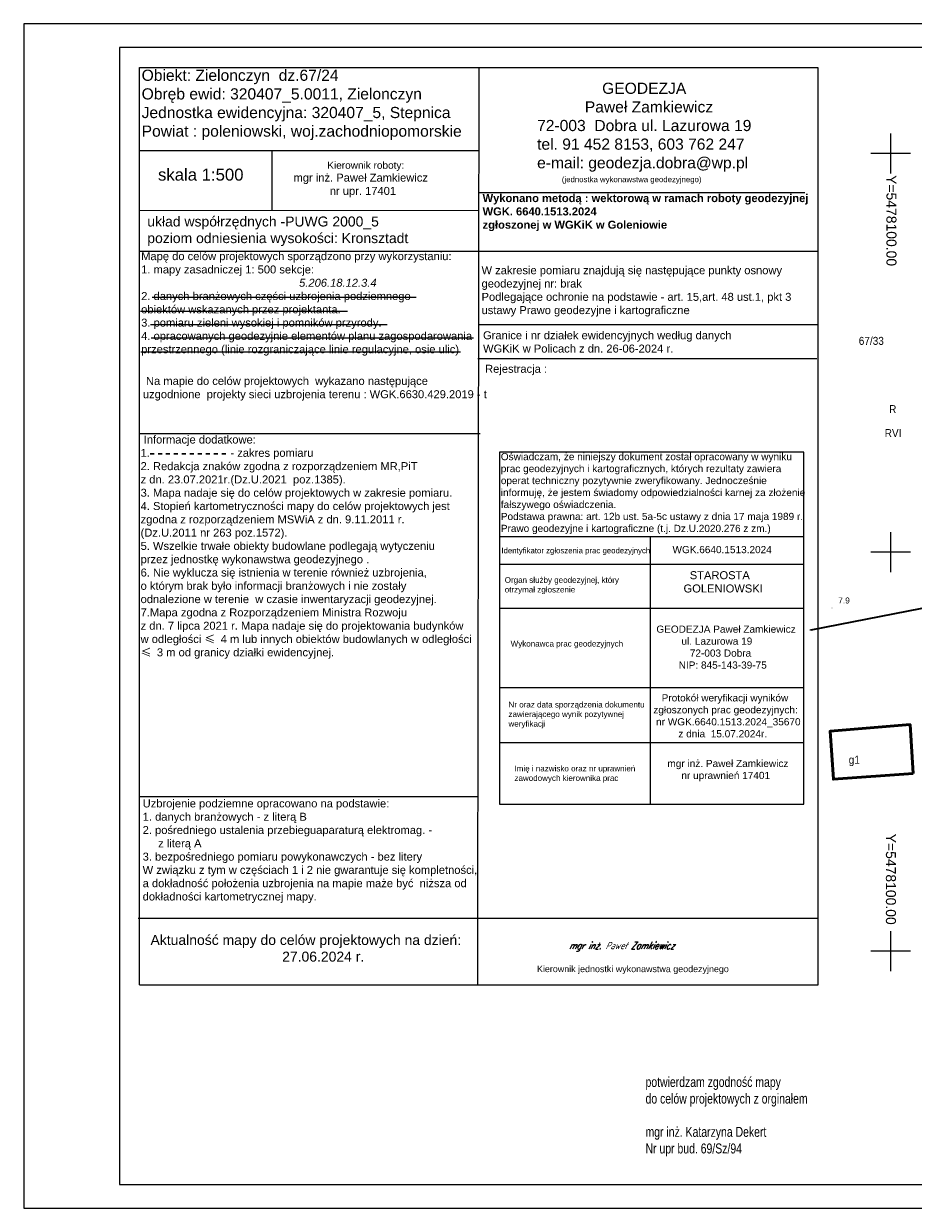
# Model space of a CAD drawing. Extents: x 5477991 to 5478204, y 5952118 to 5952269.
# Tile 1 of 9: x 5477991 to 5478103, y 5952118 to 5952266. Entities that reach past the tile are written whole.
import ezdxf
from ezdxf.enums import TextEntityAlignment as Align

# ---------------------------------------------------------------- set-up
doc = ezdxf.new("R2010")
doc.units = 0
doc.header["$LTSCALE"] = 0.5
doc.linetypes.add('BLP', pattern=[2, 1, -1])
doc.linetypes.add('EGKK', pattern=[4, 3, -1])
doc.layers.get('0').update_dxf_attribs({"color": 251})
for name, color, linetype, lineweight in [('--tabelka rysunku', 7, 'Continuous', 0), ('A-legenda', 7, 'Continuous', 0), ('EGB', 251, 'Continuous', 20), ('EGB_O', 251, 'Continuous', 20), ('EGDE', 7, 'Continuous', 20), ('EGDE_O', 7, 'Continuous', 20), ('EGKK', 251, 'Continuous', 20), ('EGKK_O', 251, 'Continuous', 20), ('EGUG_O', 251, 'Continuous', 20), ('OTO', 251, 'Continuous', 20), ('OTRN', 251, 'Continuous', 20), ('OTRN_O', 251, 'Continuous', 18)]:
    doc.layers.add(name, color=color, linetype=linetype, lineweight=lineweight)
doc.layers.add('PARSI', color=7, linetype='Continuous')
doc.layers.add('Wymiarowanie', color=7, linetype='Continuous')
doc.styles.add('BDOT', font='Arial.ttf', dxfattribs={"width": 0.9})
doc.styles.add('EGiB', font='Arial.ttf', dxfattribs={"width": 0.9})
doc.styles.add('KLASY', font='SIMPLEX', dxfattribs={"width": 0.8, "oblique": 15.00003, "height": 1.25})
doc.styles.add('MZSK', font='Arial.ttf', dxfattribs={"width": 0.9, "height": 0.75})
doc.styles.add('RAMKA', font='arial.ttf')
doc.styles.add('STYL-1', font='arial.ttf', dxfattribs={"width": 0.75})
doc.linetypes.add('OTOO', pattern='A,7.5,[30,msgB.shx,S=1.28,R=0,X=0,Y=0],7.5', length=15)

# ---------------------------------------------------------------- blocks, each defined once
blk = doc.blocks.new('OTRN')
at = {"layer": 'OTRN', "color": 0, "const_width": 0.09}
blk.add_lwpolyline([(-0.04, 0, 1), (0.04, 0, 1)], format="xyb", close=True, dxfattribs=at)
at = {"layer": 'OTRN_O', "color": 0, "style": 'BDOT'}
blk.add_attdef('RZEDNA', (0.51, 0.52), '', height=1.5, dxfattribs=at)
blk = doc.blocks.new('mzsk')
at = {"layer": 'PARSI', "color": 0}
for p, q in [((0, -5), (0, 5)), ((5, 0), (-5, 0))]:
    blk.add_line(p, q, dxfattribs=at)

msp = doc.modelspace()

# ---------------------------------------------------------------- linework, layer by layer
at = {"layer": '--tabelka rysunku', "linetype": 'Continuous'}
for points in [[(5477991.358, 5952117.761), (5478201.358, 5952117.761), (5478201.358, 5952266.261), (5477991.358, 5952266.261)], [(5478003.358, 5952120.761), (5478198.358, 5952120.761), (5478198.358, 5952263.261), (5478003.358, 5952263.261)]]:
    msp.add_lwpolyline(points, close=True, dxfattribs=at)
for p, q in [((5478005.871, 5952243.261), (5478005.871, 5952260.761)), ((5478005.871, 5952260.761), (5478090.863, 5952260.758)), ((5478048.373, 5952260.758), (5478048.224, 5952154.121)), ((5478090.863, 5952260.758), (5478090.863, 5952145.751)), ((5478005.873, 5952250.371), (5478048.36, 5952250.371)), ((5478022.43, 5952250.371), (5478022.43, 5952242.85)), ((5478048.352, 5952245.115), (5478089.228, 5952245.115)), ((5478005.869, 5952242.85), (5478048.357, 5952242.872)), ((5478005.871, 5952240.761), (5478005.871, 5952243.261)), ((5478005.871, 5952232.261), (5478005.871, 5952240.761)), ((5478005.873, 5952237.76), (5478090.881, 5952237.76)), ((5478005.871, 5952223.261), (5478005.871, 5952232.261)), ((5478048.367, 5952228.543), (5478090.842, 5952228.544)), ((5478005.871, 5952210.761), (5478005.871, 5952223.261)), ((5478048.283, 5952224.28), (5478090.758, 5952224.28)), ((5478005.947, 5952214.871), (5478048.548, 5952214.871)), ((5478005.871, 5952202.761), (5478005.871, 5952210.761)), ((5478005.871, 5952188.261), (5478005.871, 5952202.761)), ((5478005.871, 5952157.761), (5478005.871, 5952188.261)), ((5478005.83, 5952169.401), (5478048.325, 5952169.401)), ((5478005.873, 5952145.758), (5478005.871, 5952157.761)), ((5478005.699, 5952154.12), (5478090.784, 5952154.12)), ((5478048.224, 5952154.121), (5478048.228, 5952145.771)), ((5478005.873, 5952145.758), (5478090.862, 5952145.758))]:
    msp.add_line(p, q)
at = {"flags": 128}
for points in [[(5478007.456, 5952231.971), (5478040.517, 5952231.971)], [(5478005.976, 5952230.244), (5478031.923, 5952230.244)], [(5478007.251, 5952228.558), (5478036.898, 5952228.558)], [(5478007.333, 5952226.872), (5478047.713, 5952226.872)], [(5478006.017, 5952225.145), (5478046.109, 5952225.145)]]:
    msp.add_lwpolyline(points, dxfattribs=at)
at = {"color": 1, "linetype": 'BLP', "lineweight": 30, "flags": 128}
msp.add_lwpolyline([(5478016.689, 5952212.348), (5478007.314, 5952212.348), (5478007.181, 5952212.348)], dxfattribs=at)
at = {"lineweight": 20}
for points in [[(5478050.985, 5952212.542), (5478050.985, 5952168.42), (5478089.11, 5952168.42), (5478089.11, 5952212.542), (5478050.985, 5952212.542)], [(5478050.985, 5952201.981), (5478089.11, 5952201.981)], [(5478069.841, 5952201.981), (5478069.841, 5952168.42)], [(5478050.985, 5952198.504), (5478089.11, 5952198.504)], [(5478050.985, 5952192.991), (5478089.11, 5952192.991)], [(5478050.985, 5952183.063), (5478089.11, 5952183.063)], [(5478051.104, 5952176.153), (5478089.11, 5952176.153)]]:
    msp.add_lwpolyline(points, dxfattribs=at)
at = {"layer": 'EGB', "lineweight": 50}
msp.add_lwpolyline([(5478102.82, 5952172.27), (5478102.43, 5952178.4), (5478092.41, 5952177.56), (5478092.83, 5952171.55)], close=True, dxfattribs=at)
at = {"layer": 'EGDE', "lineweight": 18}
msp.add_lwpolyline([(5478116.934, 5952169.534), (5478116.07, 5952195.31), (5478089.866, 5952190.23)], dxfattribs=at)
at = {"layer": 'EGKK', "linetype": 'EGKK', "lineweight": 18}
for points in [[(5478089.996, 5952190.255), (5478116.07, 5952195.31), (5478116.78, 5952247.79), (5478117.673, 5952258.939)], [(5478116.942, 5952169.284), (5478116.07, 5952195.31), (5478090.003, 5952190.257)]]:
    msp.add_lwpolyline(points, dxfattribs=at)
at = {"layer": 'OTO', "linetype": 'OTOO', "lineweight": 35}
msp.add_lwpolyline([(5478090.014, 5952190.28), (5478114.23, 5952195), (5478118.08, 5952173.91)], dxfattribs=at)

# ---------------------------------------------------------------- block references
at = {"layer": 'OTRN', "color": 18, "true_color": 0x000000}
ref = msp.add_blockref('OTRN', (5478092.64, 5952193.02), dxfattribs=dict(at, xscale=0.5, yscale=0.5, zscale=0.5, rotation=360))
ref.add_attrib('RZEDNA', '7.9', (5478093.42, 5952193.58, 7.9), dxfattribs={"layer": 'OTRN_O', "color": 0, "height": 0.75, "style": 'BDOT'})
at = {"layer": 'PARSI', "xscale": 0.5, "yscale": 0.5, "zscale": 0.5}
for p in [(5478100, 5952250), (5478100, 5952200), (5478100, 5952150)]:
    msp.add_blockref('mzsk', p, dxfattribs=at)

# ---------------------------------------------------------------- texts
at = {"style": 'RAMKA'}
for s, insert, char_height, width, attachment_point in [('\\fArial|b0|i0|c238|p34;Obiekt: Zielonczyn  dz.67/24\\PObręb ewid: 320407_5.0011, Zielonczyn\\PJednostka ewidencyjna: 320407_5, Stepnica\\PPowiat : poleniowski, woj.zachodniopomorskie', (5478006.137, 5952260.497), 1.4, 46.54, 1), ('\\fArial|b0|i0|c238|p34;               GEODEZJA\\P           Paweł Zamkiewicz\\P72-003  Dobra ul. Lazurowa 19\\Ptel. 91 452 8153, 603 762 247\\Pe-mail: geodezja.dobra@wp.pl', (5478055.691, 5952258.866), 1.4, 46.54, 1), ('{\\fArial|b0|i0|c238|p34;          \\H0.9001x;        Kierownik roboty:\\P       \\H1.111x;mgr inż. Paweł Zamkiewicz \\P                  nr upr. 17401 }', (5478022.724, 5952248.967), 0.9999, 25.42, 1), ('{\\fArial|b0|i0|c238|p34;skala 1:500}', (5478008.184, 5952248.092), 1.5, 14.48, 1), ('\\fArial|b0|i0|c238|p34;(jednostka wykonawstwa geodezyjnego)', (5478058.788, 5952247.092), 0.7, 18.10995, 1), ('\\fArial|b1|i0|c238|p34;Wykonano metodą : wektorową w ramach roboty geodezyjnej  \\PWGK. 6640.1513.2024 \\Pzgłoszonej w WGKiK\\fArial|b0|i0|c238|p34; \\fArial|b1|i0|c238|p34;w\\fArial|b0|i0|c238|p34; \\fArial|b1|i0|c238|p34;Goleniowie', (5478048.86, 5952244.895), 1, 42.01, 1), ('\\fArial|b0|i0|c238|p34;układ współrzędnych -PUWG 2000_5\\Ppoziom odniesienia wysokości: Kronsztadt', (5478006.844, 5952242.09), 1.25, 41.53, 1), ('\\fArial|b0|i0|c238|p34;Mapę do celów projektowych sporządzono przy wykorzystaniu:\\P1. mapy zasadniczej 1: 500 sekcje:\\P\\fArial|b0|i1|c238|p34;                                                   5.206.18.12.3.4 \\P\\fArial|b0|i0|c238|p34;2. danych branżowych części uzbrojenia podziemnego\\Pobiektów wskazanych przez projektanta.\\P3. pomiaru zieleni wysokiej i pomników przyrody. \\P4. opracowanych geodezyjnie elementów planu zagospodarowania przestrzennego (linie rozgraniczające linie regulacyjne, osie ulic)', (5478006.077, 5952237.62), 1, 41.37, 1), ('\\P{\\fArial|b0|i0|c238|p34;W zakresie pomiaru znajdują się następujące punkty osnowy\\Pgeodezyjnej nr: brak\\PPodlegające ochronie na podstawie - art. 15,art. 48 ust.1, pkt 3 \\Pustawy Prawo geodezyjne i kartograficzne}', (5478048.729, 5952237.522), 1, 41.63, 1), ('\\fArial|b0|i0|c238|p34;Granice i nr działek ewidencyjnych według danych \\PWGKiK w Policach z dn. 26-06-2024 r. ', (5478048.917, 5952227.703), 1, 34.74, 1), ('{\\fArial|b0|i0|c238|p34;Rejestracja : }', (5478049.173, 5952223.501), 1, 8.59697, 1), ('\\fArial|b0|i0|c238|p34; Na mapie do celów projektowych  wykazano następujące \\Puzgodnione  projekty sieci uzbrojenia terenu : WGK.6630.429.2019 - t\\P', (5478006.292, 5952221.981), 1, 41.33, 1), ('\\fArial|b0|i0|c238|p34; Informacje dodatkowe:\\P1.                          - zakres pomiaru\\P2. Redakcja znaków zgodna z rozporządzeniem MR,PiT\\Pz dn. 23.07.2021r.(Dz.U.2021  poz.1385).\\P3. Mapa nadaje się do celów projektowych w zakresie pomiaru.\\P4. Stopień kartometryczności mapy do celów projektowych jest zgodna z rozporządzeniem MSWiA z dn. 9.11.2011 r.\\P(Dz.U.2011 nr 263 poz.1572).\\P5. Wszelkie trwałe obiekty budowlane podlegają wytyczeniu \\Pprzez jednostkę wykonawstwa geodezyjnego .\\P6. Nie wyklucza się istnienia w terenie również uzbrojenia, \\Po którym brak było informacji branżowych i nie zostały \\Podnalezione w terenie  w czasie inwentaryzacji geodezyjnej.\\P7.Mapa zgodna z Rozporządzeniem Ministra Rozwoju                     z dn. 7 lipca 2021 r. Mapa nadaje się do projektowania budynków w odległości \\fSimSun|c134;≤ \\fArial|b0|i0|c238|p34;4 m lub innych obiektów budowlanych w odległości \\fSimSun|c134;≤ \\fArial|b0|i0|c238|p34;3 m od granicy działki ewidencyjnej.\\P\\P', (5478006.006, 5952214.631), 1, 41.61, 1), ('Oświadczam, że niniejszy dokument został opracowany w wyniku prac geodezyjnych i kartograficznych, których rezultaty zawiera operat techniczny pozytywnie zweryfikowany. Jednocześnie informuję, że jestem świadomy odpowiedzialności karnej za złożenie fałszywego oświadczenia.\\PPodstawa prawna: art. 12b ust. 5a-5c ustawy z dnia 17 maja 1989 r. Prawo geodezyjne i kartograficzne (t.j. Dz.U.2020.276 z zm.)', (5478051.143, 5952212.445, -34.47), 0.9, 38.1438, 1), ('{\\C5;\\H1.25x;WGK.6640.1513.2024}\\P', (5478072.658, 5952200.785, -34.47), 0.72, 13.27447, 1), ('Identyfikator zgłoszenia prac geodezyjnych', (5478051.22, 5952200.569, -34.47), 0.7, 28.22057, 1), ('Organ służby geodezyjnej, który otrzymał zgłoszenie', (5478051.633, 5952196.884, -34.47), 0.72, 17.88791, 1), ('           STAROSTA\\P         GOLENIOWSKI', (5478070.548, 5952197.628, -34.47), 1, 18.41081, 1), ('  \\C5;   \\H1.25x; GEODEZJA Paweł Zamkiewicz\\P              ul. Lazurowa 19\\P                 72-003 Dobra\\P             NIP: 845-143-39-75\\P', (5478068.891, 5952190.813, -34.47), 0.72, 20.86951, 1), ('Wykonawca prac geodezyjnych', (5478052.378, 5952188.903, -34.47), 0.72, 17.88791, 1), ('\\C5;{\\H1.25x;   Protokół weryfikacji wyników zgłoszonych prac geodezyjnych:\\P nr WGK.6640.1513.2024_35670                  \\P         z dnia  15.07.2024r.}  \\P', (5478070.253, 5952182.201, -34.47), 0.72, 20.2075, 1), ('Nr oraz data sporządzenia dokumentu zawierającego wynik pozytywnej weryfikacji ', (5478052.106, 5952181.265, -34.47), 0.72, 17.88791, 1), ('mgr inż. Paweł Zamkiewicz\\P     nr uprawnień 17401\\P', (5478072.024, 5952173.976, -34.47), 0.9, 16.60277, 1), ('Imię i nazwisko oraz nr uprawnień zawodowych kierownika prac', (5478052.853, 5952173.255, -34.47), 0.72, 17.88791, 1), ('\\fArial|b0|i0|c238|p34;Aktualność mapy do celów projektowych na dzień: \\P                                  27.06.2024 r.', (5478007.25, 5952152.022), 1.25, 40.39, 1), ('{\\fArial|b0|i0|c238|p34;Kierownik jednostki wykonawstwa geodezyjnego}', (5478055.675, 5952147.123), 0.8, 24.74, 7)]:
    msp.add_mtext(s, dxfattribs=dict(at, insert=insert, char_height=char_height, width=width, attachment_point=attachment_point))
at = {"color": 7, "attachment_point": 1}
for s, insert, char_height, width, style in [('\\fArial|b0|i0|c238|p34;Uzbrojenie podziemne opracowano na podstawie:\\P1. danych branżowych - z literą B\\P2. pośredniego ustalenia przebieguaparaturą elektromag. -\\P     z literą A\\P3. bezpośredniego pomiaru powykonawczych - bez litery\\PW związku z tym w częściach 1 i 2 nie gwarantuje się kompletności, \\Pa dokładność położenia uzbrojenia na mapie maże być  niższa od \\Pdokładności kartometrycznej mapy.', (5478006.265, 5952169.017), 1, 41.71, 'RAMKA'), ('\\C240;\\Fitalict.shx|c238;mgr inż. Paweł Zamkiewicz', (5478059.661, 5952151.145), 0.9, 19.82094, 'KLASY')]:
    msp.add_mtext(s, dxfattribs=dict(at, insert=insert, char_height=char_height, width=width, style=style))
at = {"layer": 'A-legenda', "linetype": 'Continuous', "insert": (5478069.278, 5952134.223), "char_height": 1.25, "width": 31.04639, "attachment_point": 1, "rotation": 0, "style": 'STYL-1'}
msp.add_mtext('potwierdzam zgodność mapy \\Pdo celów projektowych z orginałem\\P\\Pmgr inż. Katarzyna Dekert\\PNr upr bud. 69/Sz/94', dxfattribs=at)
at = {"layer": 'EGB_O', "color": 18, "true_color": 0x000000, "insert": (5478094.74, 5952173.19), "char_height": 1, "attachment_point": 7, "style": 'EGiB'}
msp.add_mtext('g1', dxfattribs=at)
at = {"layer": 'EGDE_O', "insert": (5478095.997, 5952225.987), "char_height": 1, "attachment_point": 7, "style": 'EGiB'}
msp.add_mtext('67/33', dxfattribs=at)
at = {"layer": 'EGKK_O', "insert": (5478099.248, 5952215.444), "char_height": 1, "attachment_point": 1, "style": 'EGiB'}
msp.add_mtext('RVI', dxfattribs=at)
at = {"layer": 'EGUG_O', "insert": (5478099.798, 5952217.444), "char_height": 1, "attachment_point": 7, "style": 'EGiB'}
msp.add_mtext('R', dxfattribs=at)
at = {"layer": 'Wymiarowanie', "style": 'MZSK'}
for p in [(5478100.718, 5952235.872), (5478100.649, 5952153.31)]:
    msp.add_text('Y=5478100.00', height=1.25, rotation=-90, dxfattribs=at).set_placement(p, align=Align.TOP_RIGHT)

doc.saveas('drawing.dxf')
